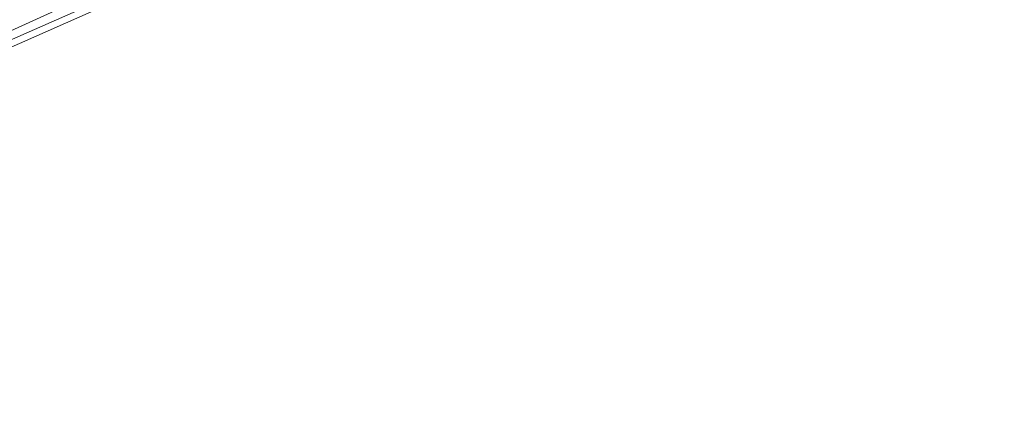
# Model space of a CAD drawing. Header units: metres. Extents: x 163628 to 167855, y 402678 to 405435.
# Tile 195 of 256: x 164781 to 164938, y 403688 to 403749. Entities that reach past the tile are written whole.
import ezdxf

# ---------------------------------------------------------------- set-up
doc = ezdxf.new("R2010")
doc.units = ezdxf.units.M
for name, color, linetype, lineweight in [('X-CA190022.004-UO-BGT_Ondergrond$0$GE_471_BTDBouwland_Vlak_GEM', 253, 'Continuous', 9), ('X-CA190022.004-UO-BGT_Ondergrond$0$GE_523_WTDGreppel_drogesloot_Vlak_GEM', 253, 'Continuous', 9), ('X-CA190022.004-UO-KAD_Percelen$0$B-WE-KG-GRENS_PERCEEL-GV', 150, 'Continuous', 9)]:
    doc.layers.add(name, color=color, linetype=linetype, lineweight=lineweight)

msp = doc.modelspace()

# ---------------------------------------------------------------- linework, layer by layer
at = {"layer": 'X-CA190022.004-UO-BGT_Ondergrond$0$GE_471_BTDBouwland_Vlak_GEM', "flags": 128}
msp.add_lwpolyline([(164751.031, 403732.217), (164802.784, 403755.154)], dxfattribs=at)
at = {"layer": 'X-CA190022.004-UO-BGT_Ondergrond$0$GE_523_WTDGreppel_drogesloot_Vlak_GEM', "flags": 128}
for points in [[(164668.033, 403752.98), (164673.044, 403746.788), (164678.459, 403738.285), (164686.877, 403727.284), (164692.212, 403720.147), (164697.479, 403713.005), (164699.191, 403712.197), (164711.995, 403718.016), (164742.175, 403731.046), (164775.924, 403745.825), (164822.707, 403767.154)], [(164802.784, 403755.154), (164751.031, 403732.217), (164729.188, 403722.81), (164705.311, 403712.14), (164700.071, 403709.885), (164711.189, 403695.297), (164738.704, 403657.589), (164754.392, 403636.516), (164755.404, 403634.255), (164755.372, 403633.194), (164754.72, 403632.534), (164753.645, 403632.748), (164748.111, 403639.057), (164741.031, 403649.617), (164734.194, 403659.474), (164724.381, 403672.999), (164714.715, 403685.603), (164701.808, 403703.406), (164691.913, 403716.694), (164667.989, 403748.408), (164662.285, 403756.087)]]:
    msp.add_lwpolyline(points, dxfattribs=at)
at = {"layer": 'X-CA190022.004-UO-KAD_Percelen$0$B-WE-KG-GRENS_PERCEEL-GV', "flags": 128}
for points in [[(164699.024, 403854.342), (164728.262, 403808.118), (164663.685, 403758.357), (164699.405, 403710.75), (165013.384, 403848.933), (164989.098, 403903.524), (165038.988, 403926.972), (164915.238, 403980.011), (164896.593, 403988.653), (164799.251, 403922.478)], [(165112.96, 403892.75), (165013.384, 403848.933), (164699.405, 403710.75), (164782.888, 403598.044), (164827.139, 403618.955), (164891.876, 403652.217), (165174.211, 403781.023), (165147.929, 403847.659), (165142.318, 403859.073), (165133.014, 403872.153), (165124.362, 403881.795), (165115.178, 403891.433)]]:
    msp.add_lwpolyline(points, close=True, dxfattribs=at)

doc.saveas('drawing.dxf')
